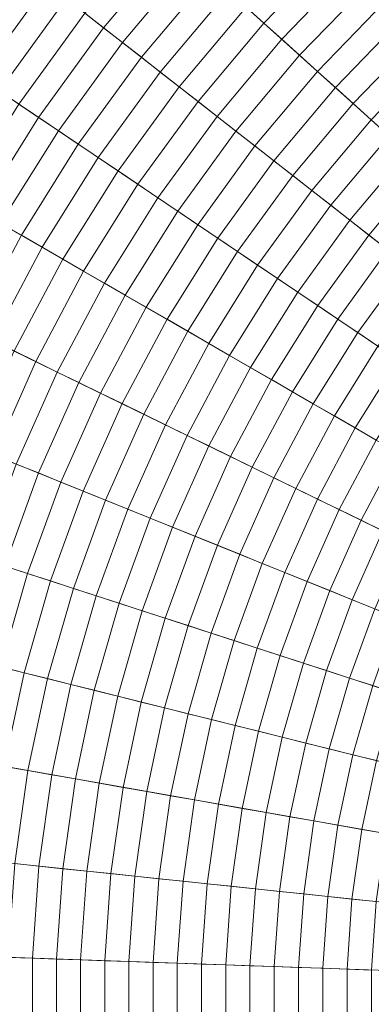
# Model space of a CAD drawing. Header units: centimetres. Extents: x -6.39 to 0.8, y 3.58 to 10.78.
# Tile 115 of 256: x -4.37 to -3.96, y 7.18 to 8.34. Entities that reach past the tile are written whole.
import ezdxf

# ---------------------------------------------------------------- set-up
doc = ezdxf.new("R2010")
doc.units = ezdxf.units.CM
doc.header["$LTSCALE"] = 2.54
doc.layers.add('Lucido design-1', color=7, linetype='Continuous')

# ---------------------------------------------------------------- blocks, each defined once
blk = doc.blocks.new('Gruppo-1')
at = {"color": 142, "linetype": 'Continuous', "lineweight": 9}
for points in [[(-3.7869, 10.6383, -13.7023), (-4.0258, 10.5607, -13.7023), (-2.7957, 7.1811, -13.7023), (-2.7956, 7.1812, -13.7023)], [(-4.0258, 10.5607, -13.7023), (-4.2587, 10.4666, -13.7023), (-2.7958, 7.1811, -13.7023), (-2.7957, 7.1811, -13.7023)], [(-4.2587, 10.4666, -13.7023), (-4.4844, 10.3565, -13.7023), (-2.796, 7.181, -13.7023), (-2.7958, 7.1811, -13.7023)], [(-4.4844, 10.3565, -13.7023), (-4.7019, 10.2309, -13.7023), (-2.7961, 7.1809, -13.7023), (-2.796, 7.181, -13.7023)], [(-4.7019, 10.2309, -13.7023), (-4.9102, 10.0905, -13.7023), (-2.7962, 7.1809, -13.7023), (-2.7961, 7.1809, -13.7023)], [(-4.9102, 10.0905, -13.7023), (-5.1081, 9.9358, -13.7023), (-2.7963, 7.1808, -13.7023), (-2.7962, 7.1809, -13.7023)], [(-5.1081, 9.9358, -13.7023), (-5.2948, 9.7677, -13.7023), (-2.7965, 7.1807, -13.7023), (-2.7963, 7.1808, -13.7023)], [(-5.2948, 9.7677, -13.7023), (-5.4693, 9.5871, -13.7023), (-2.7966, 7.1805, -13.7023), (-2.7965, 7.1807, -13.7023)], [(-5.4693, 9.5871, -13.7023), (-5.6307, 9.3946, -13.7023), (-2.7967, 7.1804, -13.7023), (-2.7966, 7.1805, -13.7023)], [(-5.6307, 9.3946, -13.7023), (-5.7784, 9.1914, -13.7023), (-2.7968, 7.1803, -13.7023), (-2.7967, 7.1804, -13.7023)], [(-5.7784, 9.1914, -13.7023), (-5.9115, 8.9784, -13.7023), (-2.7968, 7.1802, -13.7023), (-2.7968, 7.1803, -13.7023)], [(-5.9115, 8.9784, -13.7023), (-6.0294, 8.7566, -13.7023), (-2.7969, 7.18, -13.7023), (-2.7968, 7.1802, -13.7023)], [(-6.0294, 8.7566, -13.7023), (-6.1315, 8.5272, -13.7023), (-2.797, 7.1799, -13.7023), (-2.7969, 7.18, -13.7023)], [(-6.1315, 8.5272, -13.7023), (-6.2175, 8.2911, -13.7023), (-2.797, 7.1798, -13.7023), (-2.797, 7.1799, -13.7023)], [(-4.441, 8.4651, -16.6921), (-4.5267, 8.3472, -16.6921), (-4.4438, 8.2912, -16.6921), (-4.3622, 8.4035, -16.6921)], [(-4.1906, 8.4357, -12.842), (-4.2749, 8.3353, -12.842), (-4.2972, 8.3527, -12.8491), (-4.2116, 8.4547, -12.8491)], [(-4.001, 8.428, -12.8078), (-4.0852, 8.3408, -12.8078), (-4.1063, 8.3599, -12.8145), (-4.0208, 8.4485, -12.8145)], [(-4.1696, 8.4168, -12.835), (-4.2525, 8.3179, -12.835), (-4.2749, 8.3353, -12.842), (-4.1906, 8.4357, -12.842)], [(-4.3639, 8.4049, -12.8711), (-4.4456, 8.2925, -12.8711), (-4.469, 8.3082, -12.8786), (-4.3861, 8.4223, -12.8786)], [(-3.9813, 8.4076, -12.8013), (-4.0641, 8.3218, -12.8013), (-4.0852, 8.3408, -12.8078), (-4.001, 8.428, -12.8078)], [(-4.373, 8.412, -15.0333), (-4.4552, 8.299, -15.0333), (-4.4571, 8.3002, -15.0216), (-4.3749, 8.4134, -15.0216)], [(-4.3714, 8.4107, -15.0449), (-4.4534, 8.2978, -15.0449), (-4.4552, 8.299, -15.0333), (-4.373, 8.412, -15.0333)], [(-4.3698, 8.4095, -15.0566), (-4.4518, 8.2967, -15.0566), (-4.4534, 8.2978, -15.0449), (-4.3714, 8.4107, -15.0449)], [(-4.3684, 8.4084, -15.0683), (-4.4503, 8.2956, -15.0683), (-4.4518, 8.2967, -15.0566), (-4.3698, 8.4095, -15.0566)], [(-4.3671, 8.4074, -15.08), (-4.4489, 8.2947, -15.08), (-4.4503, 8.2956, -15.0683), (-4.3684, 8.4084, -15.0683)], [(-4.3659, 8.4065, -15.0918), (-4.4477, 8.2939, -15.0918), (-4.4489, 8.2947, -15.08), (-4.3671, 8.4074, -15.08)], [(-4.3649, 8.4056, -15.1035), (-4.4466, 8.2931, -15.1035), (-4.4477, 8.2939, -15.0918), (-4.3659, 8.4065, -15.0918)], [(-4.1485, 8.3978, -12.828), (-4.2302, 8.3004, -12.828), (-4.2525, 8.3179, -12.835), (-4.1696, 8.4168, -12.835)], [(-3.9615, 8.3871, -12.7948), (-4.0429, 8.3028, -12.7948), (-4.0641, 8.3218, -12.8013), (-3.9813, 8.4076, -12.8013)], [(-4.3639, 8.4049, -15.1153), (-4.4456, 8.2925, -15.1153), (-4.4466, 8.2931, -15.1035), (-4.3649, 8.4056, -15.1035)], [(-4.3632, 8.4043, -15.1271), (-4.4448, 8.2919, -15.1271), (-4.4456, 8.2925, -15.1153), (-4.3639, 8.4049, -15.1153)], [(-4.3417, 8.3875, -12.8637), (-4.4222, 8.2767, -12.8637), (-4.4456, 8.2925, -12.8711), (-4.3639, 8.4049, -12.8711)], [(-4.3625, 8.4038, -15.1389), (-4.4441, 8.2915, -15.1389), (-4.4448, 8.2919, -15.1271), (-4.3632, 8.4043, -15.1271)], [(-4.3625, 8.4038, -15.139), (-4.4441, 8.2915, -15.139), (-4.4441, 8.2915, -15.1389), (-4.3625, 8.4038, -15.1389)], [(-4.3625, 8.4038, -15.1391), (-4.4441, 8.2915, -15.1391), (-4.4441, 8.2915, -15.139), (-4.3625, 8.4038, -15.139)], [(-4.3625, 8.4038, -15.1393), (-4.4441, 8.2914, -15.1393), (-4.4441, 8.2915, -15.1391), (-4.3625, 8.4038, -15.1391)], [(-4.3625, 8.4038, -15.1394), (-4.4441, 8.2914, -15.1394), (-4.4441, 8.2914, -15.1393), (-4.3625, 8.4038, -15.1393)], [(-4.3625, 8.4038, -15.1395), (-4.4441, 8.2914, -15.1395), (-4.4441, 8.2914, -15.1394), (-4.3625, 8.4038, -15.1394)], [(-4.3625, 8.4038, -15.1396), (-4.4441, 8.2914, -15.1396), (-4.4441, 8.2914, -15.1395), (-4.3625, 8.4038, -15.1395)], [(-4.3624, 8.4038, -15.1397), (-4.4441, 8.2914, -15.1397), (-4.4441, 8.2914, -15.1396), (-4.3625, 8.4038, -15.1396)], [(-4.3624, 8.4038, -15.1398), (-4.4441, 8.2914, -15.1398), (-4.4441, 8.2914, -15.1397), (-4.3624, 8.4038, -15.1397)], [(-4.3624, 8.4038, -15.1399), (-4.444, 8.2914, -15.1399), (-4.4441, 8.2914, -15.1398), (-4.3624, 8.4038, -15.1398)], [(-4.3624, 8.4037, -15.14), (-4.444, 8.2914, -15.14), (-4.444, 8.2914, -15.1399), (-4.3624, 8.4038, -15.1399)], [(-4.3624, 8.4037, -15.1401), (-4.444, 8.2914, -15.1401), (-4.444, 8.2914, -15.14), (-4.3624, 8.4037, -15.14)], [(-4.3624, 8.4037, -15.1402), (-4.444, 8.2914, -15.1402), (-4.444, 8.2914, -15.1401), (-4.3624, 8.4037, -15.1401)], [(-4.3624, 8.4037, -15.1403), (-4.444, 8.2914, -15.1403), (-4.444, 8.2914, -15.1402), (-4.3624, 8.4037, -15.1402)], [(-4.3624, 8.4037, -15.1404), (-4.444, 8.2914, -15.1404), (-4.444, 8.2914, -15.1403), (-4.3624, 8.4037, -15.1403)], [(-4.3624, 8.4037, -15.1405), (-4.444, 8.2914, -15.1405), (-4.444, 8.2914, -15.1404), (-4.3624, 8.4037, -15.1404)], [(-4.3624, 8.4037, -15.1406), (-4.444, 8.2914, -15.1406), (-4.444, 8.2914, -15.1405), (-4.3624, 8.4037, -15.1405)], [(-4.3624, 8.4037, -15.1407), (-4.444, 8.2914, -15.1407), (-4.444, 8.2914, -15.1406), (-4.3624, 8.4037, -15.1406)], [(-4.3624, 8.4037, -15.1408), (-4.444, 8.2914, -15.1408), (-4.444, 8.2914, -15.1407), (-4.3624, 8.4037, -15.1407)], [(-4.3624, 8.4037, -15.1409), (-4.444, 8.2914, -15.1409), (-4.444, 8.2914, -15.1408), (-4.3624, 8.4037, -15.1408)], [(-4.3624, 8.4037, -15.141), (-4.444, 8.2914, -15.141), (-4.444, 8.2914, -15.1409), (-4.3624, 8.4037, -15.1409)], [(-4.3624, 8.4037, -15.1412), (-4.444, 8.2914, -15.1412), (-4.444, 8.2914, -15.141), (-4.3624, 8.4037, -15.141)], [(-4.3624, 8.4037, -15.1413), (-4.444, 8.2914, -15.1413), (-4.444, 8.2914, -15.1412), (-4.3624, 8.4037, -15.1412)], [(-4.3624, 8.4037, -15.1414), (-4.444, 8.2914, -15.1414), (-4.444, 8.2914, -15.1413), (-4.3624, 8.4037, -15.1413)], [(-4.3624, 8.4037, -15.1415), (-4.444, 8.2914, -15.1415), (-4.444, 8.2914, -15.1414), (-4.3624, 8.4037, -15.1414)], [(-4.3624, 8.4037, -15.1416), (-4.444, 8.2914, -15.1416), (-4.444, 8.2914, -15.1415), (-4.3624, 8.4037, -15.1415)], [(-4.3624, 8.4037, -15.1417), (-4.444, 8.2914, -15.1417), (-4.444, 8.2914, -15.1416), (-4.3624, 8.4037, -15.1416)], [(-4.3623, 8.4037, -15.1418), (-4.4439, 8.2914, -15.1418), (-4.444, 8.2914, -15.1417), (-4.3624, 8.4037, -15.1417)], [(-4.3623, 8.4037, -15.1419), (-4.4439, 8.2914, -15.1419), (-4.4439, 8.2914, -15.1418), (-4.3623, 8.4037, -15.1418)], [(-4.3623, 8.4037, -15.142), (-4.4439, 8.2914, -15.142), (-4.4439, 8.2914, -15.1419), (-4.3623, 8.4037, -15.1419)], [(-4.3623, 8.4037, -15.1421), (-4.4439, 8.2913, -15.1421), (-4.4439, 8.2914, -15.142), (-4.3623, 8.4037, -15.142)], [(-4.3623, 8.4037, -15.1422), (-4.4439, 8.2913, -15.1422), (-4.4439, 8.2913, -15.1421), (-4.3623, 8.4037, -15.1421)], [(-4.3623, 8.4037, -15.1423), (-4.4439, 8.2913, -15.1423), (-4.4439, 8.2913, -15.1422), (-4.3623, 8.4037, -15.1422)], [(-4.3622, 8.4035, -15.2504), (-4.4438, 8.2912, -15.2504), (-4.4439, 8.2913, -15.1423), (-4.3623, 8.4037, -15.1423)], [(-4.3622, 8.4035, -16.6921), (-4.4438, 8.2912, -16.6921), (-4.4438, 8.2912, -15.2504), (-4.3622, 8.4035, -15.2504)], [(-4.1274, 8.3789, -12.8212), (-4.2079, 8.283, -12.8212), (-4.2302, 8.3004, -12.828), (-4.1485, 8.3978, -12.828)], [(-4.3194, 8.3702, -12.8564), (-4.3988, 8.2609, -12.8564), (-4.4222, 8.2767, -12.8637), (-4.3417, 8.3875, -12.8637)], [(-3.9417, 8.3666, -12.7885), (-4.0218, 8.2837, -12.7885), (-4.0429, 8.3028, -12.7948), (-3.9615, 8.3871, -12.7948)], [(-4.1063, 8.3599, -12.8145), (-4.1855, 8.2655, -12.8145), (-4.2079, 8.283, -12.8212), (-4.1274, 8.3789, -12.8212)], [(-4.2972, 8.3527, -12.8491), (-4.3754, 8.2451, -12.8491), (-4.3988, 8.2609, -12.8564), (-4.3194, 8.3702, -12.8564)], [(-4.0852, 8.3408, -12.8078), (-4.1631, 8.248, -12.8078), (-4.1855, 8.2655, -12.8145), (-4.1063, 8.3599, -12.8145)], [(-3.9219, 8.3461, -12.7823), (-4.0006, 8.2647, -12.7823), (-4.0218, 8.2837, -12.7885), (-3.9417, 8.3666, -12.7885)], [(-4.2749, 8.3353, -12.842), (-4.3519, 8.2293, -12.842), (-4.3754, 8.2451, -12.8491), (-4.2972, 8.3527, -12.8491)], [(-4.0641, 8.3218, -12.8013), (-4.1407, 8.2305, -12.8013), (-4.1631, 8.248, -12.8078), (-4.0852, 8.3408, -12.8078)], [(-3.9021, 8.3256, -12.7761), (-3.9794, 8.2456, -12.7761), (-4.0006, 8.2647, -12.7823), (-3.9219, 8.3461, -12.7823)], [(-4.2525, 8.3179, -12.835), (-4.3284, 8.2134, -12.835), (-4.3519, 8.2293, -12.842), (-4.2749, 8.3353, -12.842)], [(-3.8823, 8.3051, -12.7701), (-3.9582, 8.2265, -12.7701), (-3.9794, 8.2456, -12.7761), (-3.9021, 8.3256, -12.7761)], [(-4.2302, 8.3004, -12.828), (-4.3049, 8.1976, -12.828), (-4.3284, 8.2134, -12.835), (-4.2525, 8.3179, -12.835)], [(-4.0429, 8.3028, -12.7948), (-4.1183, 8.213, -12.7948), (-4.1407, 8.2305, -12.8013), (-4.0641, 8.3218, -12.8013)], [(-4.0218, 8.2837, -12.7885), (-4.0958, 8.1955, -12.7885), (-4.1183, 8.213, -12.7948), (-4.0429, 8.3028, -12.7948)], [(-3.8624, 8.2845, -12.7641), (-3.937, 8.2074, -12.7641), (-3.9582, 8.2265, -12.7701), (-3.8823, 8.3051, -12.7701)], [(-6.2175, 8.2911, -13.7023), (-6.2867, 8.0497, -13.7023), (-2.7971, 7.1796, -13.7023), (-2.797, 7.1798, -13.7023)], [(-4.2079, 8.283, -12.8212), (-4.2814, 8.1817, -12.8212), (-4.3049, 8.1976, -12.828), (-4.2302, 8.3004, -12.828)], [(-4.1855, 8.2655, -12.8145), (-4.2579, 8.1659, -12.8145), (-4.2814, 8.1817, -12.8212), (-4.2079, 8.283, -12.8212)], [(-4.0006, 8.2647, -12.7823), (-4.0734, 8.1779, -12.7823), (-4.0958, 8.1955, -12.7885), (-4.0218, 8.2837, -12.7885)], [(-4.1631, 8.248, -12.8078), (-4.2343, 8.15, -12.8078), (-4.2579, 8.1659, -12.8145), (-4.1855, 8.2655, -12.8145)], [(-3.9794, 8.2456, -12.7761), (-4.0509, 8.1604, -12.7761), (-4.0734, 8.1779, -12.7823), (-4.0006, 8.2647, -12.7823)], [(-4.3519, 8.2293, -12.842), (-4.4214, 8.1181, -12.842), (-4.4459, 8.1323, -12.8491), (-4.3754, 8.2451, -12.8491)], [(-4.1407, 8.2305, -12.8013), (-4.2108, 8.1341, -12.8013), (-4.2343, 8.15, -12.8078), (-4.1631, 8.248, -12.8078)], [(-3.9582, 8.2265, -12.7701), (-4.0284, 8.1428, -12.7701), (-4.0509, 8.1604, -12.7761), (-3.9794, 8.2456, -12.7761)], [(-4.3284, 8.2134, -12.835), (-4.3969, 8.104, -12.835), (-4.4214, 8.1181, -12.842), (-4.3519, 8.2293, -12.842)], [(-4.1183, 8.213, -12.7948), (-4.1872, 8.1182, -12.7948), (-4.2108, 8.1341, -12.8013), (-4.1407, 8.2305, -12.8013)], [(-3.937, 8.2074, -12.7641), (-4.0059, 8.1252, -12.7641), (-4.0284, 8.1428, -12.7701), (-3.9582, 8.2265, -12.7701)], [(-4.3049, 8.1976, -12.828), (-4.3723, 8.0898, -12.828), (-4.3969, 8.104, -12.835), (-4.3284, 8.2134, -12.835)], [(-4.0958, 8.1955, -12.7885), (-4.1636, 8.1022, -12.7885), (-4.1872, 8.1182, -12.7948), (-4.1183, 8.213, -12.7948)], [(-4.2814, 8.1817, -12.8212), (-4.3477, 8.0756, -12.8212), (-4.3723, 8.0898, -12.828), (-4.3049, 8.1976, -12.828)], [(-3.9157, 8.1882, -12.7583), (-3.9834, 8.1076, -12.7583), (-4.0059, 8.1252, -12.7641), (-3.937, 8.2074, -12.7641)], [(-4.0734, 8.1779, -12.7823), (-4.1399, 8.0863, -12.7823), (-4.1636, 8.1022, -12.7885), (-4.0958, 8.1955, -12.7885)], [(-3.8945, 8.1691, -12.7525), (-3.9608, 8.09, -12.7525), (-3.9834, 8.1076, -12.7583), (-3.9157, 8.1882, -12.7583)], [(-4.2579, 8.1659, -12.8145), (-4.3232, 8.0614, -12.8145), (-4.3477, 8.0756, -12.8212), (-4.2814, 8.1817, -12.8212)], [(-4.0509, 8.1604, -12.7761), (-4.1163, 8.0703, -12.7761), (-4.1399, 8.0863, -12.7823), (-4.0734, 8.1779, -12.7823)], [(-4.2343, 8.15, -12.8078), (-4.2986, 8.0472, -12.8078), (-4.3232, 8.0614, -12.8145), (-4.2579, 8.1659, -12.8145)], [(-3.8732, 8.1499, -12.7469), (-3.9383, 8.0724, -12.7469), (-3.9608, 8.09, -12.7525), (-3.8945, 8.1691, -12.7525)], [(-4.2108, 8.1341, -12.8013), (-4.2739, 8.033, -12.8013), (-4.2986, 8.0472, -12.8078), (-4.2343, 8.15, -12.8078)], [(-4.0284, 8.1428, -12.7701), (-4.0926, 8.0544, -12.7701), (-4.1163, 8.0703, -12.7761), (-4.0509, 8.1604, -12.7761)], [(-4.0059, 8.1252, -12.7641), (-4.0689, 8.0384, -12.7641), (-4.0926, 8.0544, -12.7701), (-4.0284, 8.1428, -12.7701)], [(-4.1872, 8.1182, -12.7948), (-4.2493, 8.0188, -12.7948), (-4.2739, 8.033, -12.8013), (-4.2108, 8.1341, -12.8013)], [(-4.1636, 8.1022, -12.7885), (-4.2246, 8.0045, -12.7885), (-4.2493, 8.0188, -12.7948), (-4.1872, 8.1182, -12.7948)], [(-3.9834, 8.1076, -12.7583), (-4.0452, 8.0224, -12.7583), (-4.0689, 8.0384, -12.7641), (-4.0059, 8.1252, -12.7641)], [(-4.3723, 8.0898, -12.828), (-4.432, 7.9775, -12.828), (-4.4575, 7.99, -12.835), (-4.3969, 8.104, -12.835)], [(-3.9608, 8.09, -12.7525), (-4.0215, 8.0064, -12.7525), (-4.0452, 8.0224, -12.7583), (-3.9834, 8.1076, -12.7583)], [(-4.1399, 8.0863, -12.7823), (-4.1999, 7.9903, -12.7823), (-4.2246, 8.0045, -12.7885), (-4.1636, 8.1022, -12.7885)], [(-4.3477, 8.0756, -12.8212), (-4.4065, 7.9651, -12.8212), (-4.432, 7.9775, -12.828), (-4.3723, 8.0898, -12.828)], [(-4.1163, 8.0703, -12.7761), (-4.1752, 7.976, -12.7761), (-4.1999, 7.9903, -12.7823), (-4.1399, 8.0863, -12.7823)], [(-3.9383, 8.0724, -12.7469), (-3.9978, 7.9904, -12.7469), (-4.0215, 8.0064, -12.7525), (-3.9608, 8.09, -12.7525)], [(-4.3232, 8.0614, -12.8145), (-4.381, 7.9527, -12.8145), (-4.4065, 7.9651, -12.8212), (-4.3477, 8.0756, -12.8212)], [(-4.0926, 8.0544, -12.7701), (-4.1505, 7.9617, -12.7701), (-4.1752, 7.976, -12.7761), (-4.1163, 8.0703, -12.7761)], [(-3.9157, 8.0547, -12.7413), (-3.9741, 7.9744, -12.7413), (-3.9978, 7.9904, -12.7469), (-3.9383, 8.0724, -12.7469)], [(-4.2986, 8.0472, -12.8078), (-4.3554, 7.9402, -12.8078), (-4.381, 7.9527, -12.8145), (-4.3232, 8.0614, -12.8145)], [(-6.2867, 8.0497, -13.7023), (-6.3389, 7.804, -13.7023), (-2.7971, 7.1795, -13.7023), (-2.7971, 7.1796, -13.7023)], [(-4.2739, 8.033, -12.8013), (-4.3299, 7.9277, -12.8013), (-4.3554, 7.9402, -12.8078), (-4.2986, 8.0472, -12.8078)], [(-4.0689, 8.0384, -12.7641), (-4.1258, 7.9475, -12.7641), (-4.1505, 7.9617, -12.7701), (-4.0926, 8.0544, -12.7701)], [(-3.8931, 8.0371, -12.7359), (-3.9503, 7.9584, -12.7359), (-3.9741, 7.9744, -12.7413), (-3.9157, 8.0547, -12.7413)], [(-4.2493, 8.0188, -12.7948), (-4.3043, 7.9153, -12.7948), (-4.3299, 7.9277, -12.8013), (-4.2739, 8.033, -12.8013)], [(-4.0452, 8.0224, -12.7583), (-4.101, 7.9332, -12.7583), (-4.1258, 7.9475, -12.7641), (-4.0689, 8.0384, -12.7641)], [(-4.0215, 8.0064, -12.7525), (-4.0763, 7.9189, -12.7525), (-4.101, 7.9332, -12.7583), (-4.0452, 8.0224, -12.7583)], [(-4.2246, 8.0045, -12.7885), (-4.2787, 7.9028, -12.7885), (-4.3043, 7.9153, -12.7948), (-4.2493, 8.0188, -12.7948)], [(-4.1999, 7.9903, -12.7823), (-4.2531, 7.8903, -12.7823), (-4.2787, 7.9028, -12.7885), (-4.2246, 8.0045, -12.7885)], [(-3.9978, 7.9904, -12.7469), (-4.0515, 7.9045, -12.7469), (-4.0763, 7.9189, -12.7525), (-4.0215, 8.0064, -12.7525)], [(-4.1752, 7.976, -12.7761), (-4.2275, 7.8778, -12.7761), (-4.2531, 7.8903, -12.7823), (-4.1999, 7.9903, -12.7823)], [(-3.9741, 7.9744, -12.7413), (-4.0267, 7.8902, -12.7413), (-4.0515, 7.9045, -12.7469), (-3.9978, 7.9904, -12.7469)], [(-4.1505, 7.9617, -12.7701), (-4.2018, 7.8653, -12.7701), (-4.2275, 7.8778, -12.7761), (-4.1752, 7.976, -12.7761)], [(-3.9503, 7.9584, -12.7359), (-4.0018, 7.8759, -12.7359), (-4.0267, 7.8902, -12.7413), (-3.9741, 7.9744, -12.7413)], [(-4.3554, 7.9402, -12.8078), (-4.4047, 7.8295, -12.8078), (-4.4311, 7.8401, -12.8145), (-4.381, 7.9527, -12.8145)], [(-4.1258, 7.9475, -12.7641), (-4.1761, 7.8527, -12.7641), (-4.2018, 7.8653, -12.7701), (-4.1505, 7.9617, -12.7701)], [(-3.9265, 7.9423, -12.7305), (-3.977, 7.8616, -12.7305), (-4.0018, 7.8759, -12.7359), (-3.9503, 7.9584, -12.7359)], [(-4.3299, 7.9277, -12.8013), (-4.3784, 7.8188, -12.8013), (-4.4047, 7.8295, -12.8078), (-4.3554, 7.9402, -12.8078)], [(-4.101, 7.9332, -12.7583), (-4.1504, 7.8402, -12.7583), (-4.1761, 7.8527, -12.7641), (-4.1258, 7.9475, -12.7641)], [(-3.9027, 7.9263, -12.7253), (-3.9521, 7.8472, -12.7253), (-3.977, 7.8616, -12.7305), (-3.9265, 7.9423, -12.7305)], [(-4.3043, 7.9153, -12.7948), (-4.352, 7.8082, -12.7948), (-4.3784, 7.8188, -12.8013), (-4.3299, 7.9277, -12.8013)], [(-4.0763, 7.9189, -12.7525), (-4.1247, 7.8277, -12.7525), (-4.1504, 7.8402, -12.7583), (-4.101, 7.9332, -12.7583)], [(-4.0515, 7.9045, -12.7469), (-4.099, 7.8151, -12.7469), (-4.1247, 7.8277, -12.7525), (-4.0763, 7.9189, -12.7525)], [(-4.2787, 7.9028, -12.7885), (-4.3256, 7.7975, -12.7885), (-4.352, 7.8082, -12.7948), (-4.3043, 7.9153, -12.7948)], [(-4.0267, 7.8902, -12.7413), (-4.0733, 7.8026, -12.7413), (-4.099, 7.8151, -12.7469), (-4.0515, 7.9045, -12.7469)], [(-4.2531, 7.8903, -12.7823), (-4.2992, 7.7868, -12.7823), (-4.3256, 7.7975, -12.7885), (-4.2787, 7.9028, -12.7885)], [(-4.2275, 7.8778, -12.7761), (-4.2727, 7.7762, -12.7761), (-4.2992, 7.7868, -12.7823), (-4.2531, 7.8903, -12.7823)], [(-4.0018, 7.8759, -12.7359), (-4.0475, 7.79, -12.7359), (-4.0733, 7.8026, -12.7413), (-4.0267, 7.8902, -12.7413)], [(-4.2018, 7.8653, -12.7701), (-4.2463, 7.7655, -12.7701), (-4.2727, 7.7762, -12.7761), (-4.2275, 7.8778, -12.7761)], [(-3.977, 7.8616, -12.7305), (-4.0217, 7.7774, -12.7305), (-4.0475, 7.79, -12.7359), (-4.0018, 7.8759, -12.7359)], [(-4.1761, 7.8527, -12.7641), (-4.2198, 7.7548, -12.7641), (-4.2463, 7.7655, -12.7701), (-4.2018, 7.8653, -12.7701)], [(-3.9521, 7.8472, -12.7253), (-3.9959, 7.7649, -12.7253), (-4.0217, 7.7774, -12.7305), (-3.977, 7.8616, -12.7305)], [(-4.1504, 7.8402, -12.7583), (-4.1933, 7.7441, -12.7583), (-4.2198, 7.7548, -12.7641), (-4.1761, 7.8527, -12.7641)], [(-3.9273, 7.8328, -12.7201), (-3.9701, 7.7523, -12.7201), (-3.9959, 7.7649, -12.7253), (-3.9521, 7.8472, -12.7253)], [(-4.1247, 7.8277, -12.7525), (-4.1667, 7.7333, -12.7525), (-4.1933, 7.7441, -12.7583), (-4.1504, 7.8402, -12.7583)], [(-4.099, 7.8151, -12.7469), (-4.1402, 7.7226, -12.7469), (-4.1667, 7.7333, -12.7525), (-4.1247, 7.8277, -12.7525)], [(-3.9024, 7.8185, -12.7151), (-3.9443, 7.7397, -12.7151), (-3.9701, 7.7523, -12.7201), (-3.9273, 7.8328, -12.7201)], [(-4.352, 7.8082, -12.7948), (-4.3921, 7.698, -12.7948), (-4.4191, 7.7068, -12.8013), (-4.3784, 7.8188, -12.8013)], [(-4.0733, 7.8026, -12.7413), (-4.1136, 7.7119, -12.7413), (-4.1402, 7.7226, -12.7469), (-4.099, 7.8151, -12.7469)], [(-6.3389, 7.804, -13.7023), (-6.3739, 7.5553, -13.7023), (-2.7971, 7.1793, -13.7023), (-2.7971, 7.1795, -13.7023)], [(-4.3256, 7.7975, -12.7885), (-4.365, 7.6892, -12.7885), (-4.3921, 7.698, -12.7948), (-4.352, 7.8082, -12.7948)], [(-4.0475, 7.79, -12.7359), (-4.0871, 7.7011, -12.7359), (-4.1136, 7.7119, -12.7413), (-4.0733, 7.8026, -12.7413)], [(-4.2992, 7.7868, -12.7823), (-4.3379, 7.6804, -12.7823), (-4.365, 7.6892, -12.7885), (-4.3256, 7.7975, -12.7885)], [(-4.0217, 7.7774, -12.7305), (-4.0605, 7.6904, -12.7305), (-4.0871, 7.7011, -12.7359), (-4.0475, 7.79, -12.7359)], [(-4.2727, 7.7762, -12.7761), (-4.3108, 7.6716, -12.7761), (-4.3379, 7.6804, -12.7823), (-4.2992, 7.7868, -12.7823)], [(-4.2463, 7.7655, -12.7701), (-4.2836, 7.6628, -12.7701), (-4.3108, 7.6716, -12.7761), (-4.2727, 7.7762, -12.7761)], [(-3.9959, 7.7649, -12.7253), (-4.0339, 7.6797, -12.7253), (-4.0605, 7.6904, -12.7305), (-4.0217, 7.7774, -12.7305)], [(-4.2198, 7.7548, -12.7641), (-4.2565, 7.654, -12.7641), (-4.2836, 7.6628, -12.7701), (-4.2463, 7.7655, -12.7701)], [(-3.9701, 7.7523, -12.7201), (-4.0072, 7.6689, -12.7201), (-4.0339, 7.6797, -12.7253), (-3.9959, 7.7649, -12.7253)], [(-4.1933, 7.7441, -12.7583), (-4.2293, 7.6451, -12.7583), (-4.2565, 7.654, -12.7641), (-4.2198, 7.7548, -12.7641)], [(-4.1667, 7.7333, -12.7525), (-4.2021, 7.6363, -12.7525), (-4.2293, 7.6451, -12.7583), (-4.1933, 7.7441, -12.7583)], [(-3.9443, 7.7397, -12.7151), (-3.9806, 7.6581, -12.7151), (-4.0072, 7.6689, -12.7201), (-3.9701, 7.7523, -12.7201)], [(-4.1402, 7.7226, -12.7469), (-4.1748, 7.6275, -12.7469), (-4.2021, 7.6363, -12.7525), (-4.1667, 7.7333, -12.7525)], [(-3.9185, 7.7271, -12.7101), (-3.9539, 7.6474, -12.7101), (-3.9806, 7.6581, -12.7151), (-3.9443, 7.7397, -12.7151)], [(-4.1136, 7.7119, -12.7413), (-4.1476, 7.6186, -12.7413), (-4.1748, 7.6275, -12.7469), (-4.1402, 7.7226, -12.7469)], [(-4.0871, 7.7011, -12.7359), (-4.1203, 7.6097, -12.7359), (-4.1476, 7.6186, -12.7413), (-4.1136, 7.7119, -12.7413)], [(-4.365, 7.6892, -12.7885), (-4.3968, 7.5785, -12.7885), (-4.4244, 7.5854, -12.7948), (-4.3921, 7.698, -12.7948)], [(-4.0605, 7.6904, -12.7305), (-4.0931, 7.6009, -12.7305), (-4.1203, 7.6097, -12.7359), (-4.0871, 7.7011, -12.7359)], [(-4.3379, 7.6804, -12.7823), (-4.3691, 7.5716, -12.7823), (-4.3968, 7.5785, -12.7885), (-4.365, 7.6892, -12.7885)], [(-4.0339, 7.6797, -12.7253), (-4.0658, 7.592, -12.7253), (-4.0931, 7.6009, -12.7305), (-4.0605, 7.6904, -12.7305)], [(-4.3108, 7.6716, -12.7761), (-4.3414, 7.5647, -12.7761), (-4.3691, 7.5716, -12.7823), (-4.3379, 7.6804, -12.7823)], [(-4.2836, 7.6628, -12.7701), (-4.3137, 7.5578, -12.7701), (-4.3414, 7.5647, -12.7761), (-4.3108, 7.6716, -12.7761)], [(-4.0072, 7.6689, -12.7201), (-4.0385, 7.5831, -12.7201), (-4.0658, 7.592, -12.7253), (-4.0339, 7.6797, -12.7253)], [(-4.2565, 7.654, -12.7641), (-4.286, 7.5509, -12.7641), (-4.3137, 7.5578, -12.7701), (-4.2836, 7.6628, -12.7701)], [(-3.9806, 7.6581, -12.7151), (-4.0111, 7.5743, -12.7151), (-4.0385, 7.5831, -12.7201), (-4.0072, 7.6689, -12.7201)], [(-4.2293, 7.6451, -12.7583), (-4.2583, 7.5439, -12.7583), (-4.286, 7.5509, -12.7641), (-4.2565, 7.654, -12.7641)], [(-3.9539, 7.6474, -12.7101), (-3.9838, 7.5654, -12.7101), (-4.0111, 7.5743, -12.7151), (-3.9806, 7.6581, -12.7151)], [(-4.2021, 7.6363, -12.7525), (-4.2305, 7.537, -12.7525), (-4.2583, 7.5439, -12.7583), (-4.2293, 7.6451, -12.7583)], [(-4.1748, 7.6275, -12.7469), (-4.2028, 7.5301, -12.7469), (-4.2305, 7.537, -12.7525), (-4.2021, 7.6363, -12.7525)], [(-3.9273, 7.6366, -12.7053), (-3.9564, 7.5565, -12.7053), (-3.9838, 7.5654, -12.7101), (-3.9539, 7.6474, -12.7101)], [(-4.1476, 7.6186, -12.7413), (-4.175, 7.5232, -12.7413), (-4.2028, 7.5301, -12.7469), (-4.1748, 7.6275, -12.7469)], [(-4.1203, 7.6097, -12.7359), (-4.1472, 7.5162, -12.7359), (-4.175, 7.5232, -12.7413), (-4.1476, 7.6186, -12.7413)], [(-4.0931, 7.6009, -12.7305), (-4.1193, 7.5093, -12.7305), (-4.1472, 7.5162, -12.7359), (-4.1203, 7.6097, -12.7359)], [(-4.0658, 7.592, -12.7253), (-4.0915, 7.5024, -12.7253), (-4.1193, 7.5093, -12.7305), (-4.0931, 7.6009, -12.7305)], [(-4.0385, 7.5831, -12.7201), (-4.0636, 7.4954, -12.7201), (-4.0915, 7.5024, -12.7253), (-4.0658, 7.592, -12.7253)], [(-4.3691, 7.5716, -12.7823), (-4.3926, 7.4608, -12.7823), (-4.4207, 7.4658, -12.7885), (-4.3968, 7.5785, -12.7885)], [(-4.0111, 7.5743, -12.7151), (-4.0357, 7.4885, -12.7151), (-4.0636, 7.4954, -12.7201), (-4.0385, 7.5831, -12.7201)], [(-4.3414, 7.5647, -12.7761), (-4.3646, 7.4559, -12.7761), (-4.3926, 7.4608, -12.7823), (-4.3691, 7.5716, -12.7823)], [(-3.9838, 7.5654, -12.7101), (-4.0078, 7.4815, -12.7101), (-4.0357, 7.4885, -12.7151), (-4.0111, 7.5743, -12.7151)], [(-6.3739, 7.5553, -13.7023), (-6.3914, 7.3047, -13.7023), (-2.7971, 7.1792, -13.7023), (-2.7971, 7.1793, -13.7023)], [(-4.3137, 7.5578, -12.7701), (-4.3364, 7.4509, -12.7701), (-4.3646, 7.4559, -12.7761), (-4.3414, 7.5647, -12.7761)], [(-4.286, 7.5509, -12.7641), (-4.3083, 7.4459, -12.7641), (-4.3364, 7.4509, -12.7701), (-4.3137, 7.5578, -12.7701)], [(-3.9564, 7.5565, -12.7053), (-3.9799, 7.4745, -12.7053), (-4.0078, 7.4815, -12.7101), (-3.9838, 7.5654, -12.7101)], [(-3.929, 7.5476, -12.7005), (-3.952, 7.4676, -12.7005), (-3.9799, 7.4745, -12.7053), (-3.9564, 7.5565, -12.7053)], [(-4.2583, 7.5439, -12.7583), (-4.2802, 7.441, -12.7583), (-4.3083, 7.4459, -12.7641), (-4.286, 7.5509, -12.7641)], [(-4.2305, 7.537, -12.7525), (-4.252, 7.436, -12.7525), (-4.2802, 7.441, -12.7583), (-4.2583, 7.5439, -12.7583)], [(-4.2028, 7.5301, -12.7469), (-4.2238, 7.431, -12.7469), (-4.252, 7.436, -12.7525), (-4.2305, 7.537, -12.7525)], [(-4.175, 7.5232, -12.7413), (-4.1956, 7.4261, -12.7413), (-4.2238, 7.431, -12.7469), (-4.2028, 7.5301, -12.7469)], [(-4.1472, 7.5162, -12.7359), (-4.1674, 7.4211, -12.7359), (-4.1956, 7.4261, -12.7413), (-4.175, 7.5232, -12.7413)], [(-4.1193, 7.5093, -12.7305), (-4.1391, 7.4161, -12.7305), (-4.1674, 7.4211, -12.7359), (-4.1472, 7.5162, -12.7359)], [(-4.0915, 7.5024, -12.7253), (-4.1109, 7.4111, -12.7253), (-4.1391, 7.4161, -12.7305), (-4.1193, 7.5093, -12.7305)], [(-4.0636, 7.4954, -12.7201), (-4.0826, 7.4061, -12.7201), (-4.1109, 7.4111, -12.7253), (-4.0915, 7.5024, -12.7253)], [(-4.0357, 7.4885, -12.7151), (-4.0543, 7.4012, -12.7151), (-4.0826, 7.4061, -12.7201), (-4.0636, 7.4954, -12.7201)], [(-4.0078, 7.4815, -12.7101), (-4.026, 7.3962, -12.7101), (-4.0543, 7.4012, -12.7151), (-4.0357, 7.4885, -12.7151)], [(-3.9799, 7.4745, -12.7053), (-3.9976, 7.3912, -12.7053), (-4.026, 7.3962, -12.7101), (-4.0078, 7.4815, -12.7101)], [(-3.952, 7.4676, -12.7005), (-3.9693, 7.3862, -12.7005), (-3.9976, 7.3912, -12.7053), (-3.9799, 7.4745, -12.7053)], [(-3.924, 7.4606, -12.6959), (-3.9409, 7.3812, -12.6959), (-3.9693, 7.3862, -12.7005), (-3.952, 7.4676, -12.7005)], [(-4.3646, 7.4559, -12.7761), (-4.38, 7.3457, -12.7761), (-4.4084, 7.3487, -12.7823), (-4.3926, 7.4608, -12.7823)], [(-4.3364, 7.4509, -12.7701), (-4.3517, 7.3427, -12.7701), (-4.38, 7.3457, -12.7761), (-4.3646, 7.4559, -12.7761)], [(-4.3083, 7.4459, -12.7641), (-4.3232, 7.3397, -12.7641), (-4.3517, 7.3427, -12.7701), (-4.3364, 7.4509, -12.7701)], [(-4.2802, 7.441, -12.7583), (-4.2948, 7.3367, -12.7583), (-4.3232, 7.3397, -12.7641), (-4.3083, 7.4459, -12.7641)], [(-4.252, 7.436, -12.7525), (-4.2664, 7.3338, -12.7525), (-4.2948, 7.3367, -12.7583), (-4.2802, 7.441, -12.7583)], [(-4.2238, 7.431, -12.7469), (-4.2379, 7.3308, -12.7469), (-4.2664, 7.3338, -12.7525), (-4.252, 7.436, -12.7525)], [(-4.1956, 7.4261, -12.7413), (-4.2094, 7.3278, -12.7413), (-4.2379, 7.3308, -12.7469), (-4.2238, 7.431, -12.7469)], [(-4.1674, 7.4211, -12.7359), (-4.1809, 7.3248, -12.7359), (-4.2094, 7.3278, -12.7413), (-4.1956, 7.4261, -12.7413)], [(-4.1391, 7.4161, -12.7305), (-4.1524, 7.3218, -12.7305), (-4.1809, 7.3248, -12.7359), (-4.1674, 7.4211, -12.7359)], [(-4.1109, 7.4111, -12.7253), (-4.1238, 7.3188, -12.7253), (-4.1524, 7.3218, -12.7305), (-4.1391, 7.4161, -12.7305)], [(-4.0826, 7.4061, -12.7201), (-4.0953, 7.3158, -12.7201), (-4.1238, 7.3188, -12.7253), (-4.1109, 7.4111, -12.7253)], [(-4.0543, 7.4012, -12.7151), (-4.0667, 7.3128, -12.7151), (-4.0953, 7.3158, -12.7201), (-4.0826, 7.4061, -12.7201)], [(-4.026, 7.3962, -12.7101), (-4.0381, 7.3098, -12.7101), (-4.0667, 7.3128, -12.7151), (-4.0543, 7.4012, -12.7151)], [(-3.9976, 7.3912, -12.7053), (-4.0095, 7.3068, -12.7053), (-4.0381, 7.3098, -12.7101), (-4.026, 7.3962, -12.7101)], [(-3.9693, 7.3862, -12.7005), (-3.9809, 7.3037, -12.7005), (-4.0095, 7.3068, -12.7053), (-3.9976, 7.3912, -12.7053)], [(-3.9409, 7.3812, -12.6959), (-3.9522, 7.3007, -12.6959), (-3.9809, 7.3037, -12.7005), (-3.9693, 7.3862, -12.7005)], [(-4.3517, 7.3427, -12.7701), (-4.3593, 7.2337, -12.7701), (-4.3878, 7.2347, -12.7761), (-4.38, 7.3457, -12.7761)], [(-4.3232, 7.3397, -12.7641), (-4.3307, 7.2327, -12.7641), (-4.3593, 7.2337, -12.7701), (-4.3517, 7.3427, -12.7701)], [(-4.2948, 7.3367, -12.7583), (-4.3022, 7.2317, -12.7583), (-4.3307, 7.2327, -12.7641), (-4.3232, 7.3397, -12.7641)], [(-4.2664, 7.3338, -12.7525), (-4.2736, 7.2307, -12.7525), (-4.3022, 7.2317, -12.7583), (-4.2948, 7.3367, -12.7583)], [(-4.2379, 7.3308, -12.7469), (-4.245, 7.2297, -12.7469), (-4.2736, 7.2307, -12.7525), (-4.2664, 7.3338, -12.7525)], [(-4.2094, 7.3278, -12.7413), (-4.2163, 7.2287, -12.7413), (-4.245, 7.2297, -12.7469), (-4.2379, 7.3308, -12.7469)], [(-4.1809, 7.3248, -12.7359), (-4.1877, 7.2277, -12.7359), (-4.2163, 7.2287, -12.7413), (-4.2094, 7.3278, -12.7413)], [(-4.1524, 7.3218, -12.7305), (-4.159, 7.2267, -12.7305), (-4.1877, 7.2277, -12.7359), (-4.1809, 7.3248, -12.7359)], [(-4.1238, 7.3188, -12.7253), (-4.1304, 7.2257, -12.7253), (-4.159, 7.2267, -12.7305), (-4.1524, 7.3218, -12.7305)], [(-4.0953, 7.3158, -12.7201), (-4.1017, 7.2247, -12.7201), (-4.1304, 7.2257, -12.7253), (-4.1238, 7.3188, -12.7253)], [(-4.0667, 7.3128, -12.7151), (-4.0729, 7.2237, -12.7151), (-4.1017, 7.2247, -12.7201), (-4.0953, 7.3158, -12.7201)], [(-4.0381, 7.3098, -12.7101), (-4.0442, 7.2227, -12.7101), (-4.0729, 7.2237, -12.7151), (-4.0667, 7.3128, -12.7151)], [(-6.3914, 7.3047, -13.7023), (-6.3914, 7.0535, -13.7023), (-2.7971, 7.179, -13.7023), (-2.7971, 7.1792, -13.7023)], [(-4.0095, 7.3068, -12.7053), (-4.0154, 7.2217, -12.7053), (-4.0442, 7.2227, -12.7101), (-4.0381, 7.3098, -12.7101)], [(-3.9809, 7.3037, -12.7005), (-3.9867, 7.2207, -12.7005), (-4.0154, 7.2217, -12.7053), (-4.0095, 7.3068, -12.7053)], [(-3.9522, 7.3007, -12.6959), (-3.9579, 7.2197, -12.6959), (-3.9867, 7.2207, -12.7005), (-3.9809, 7.3037, -12.7005)], [(-4.3593, 7.2337, -12.7701), (-4.3593, 7.1245, -12.7701), (-4.3878, 7.1235, -12.7761), (-4.3878, 7.2347, -12.7761)], [(-4.3307, 7.2327, -12.7641), (-4.3307, 7.1255, -12.7641), (-4.3593, 7.1245, -12.7701), (-4.3593, 7.2337, -12.7701)], [(-4.3022, 7.2317, -12.7583), (-4.3022, 7.1265, -12.7583), (-4.3307, 7.1255, -12.7641), (-4.3307, 7.2327, -12.7641)], [(-4.2736, 7.2307, -12.7525), (-4.2736, 7.1275, -12.7525), (-4.3022, 7.1265, -12.7583), (-4.3022, 7.2317, -12.7583)], [(-4.245, 7.2297, -12.7469), (-4.245, 7.1285, -12.7469), (-4.2736, 7.1275, -12.7525), (-4.2736, 7.2307, -12.7525)], [(-4.2163, 7.2287, -12.7413), (-4.2163, 7.1295, -12.7413), (-4.245, 7.1285, -12.7469), (-4.245, 7.2297, -12.7469)], [(-4.1877, 7.2277, -12.7359), (-4.1877, 7.1305, -12.7359), (-4.2163, 7.1295, -12.7413), (-4.2163, 7.2287, -12.7413)], [(-4.159, 7.2267, -12.7305), (-4.159, 7.1315, -12.7305), (-4.1877, 7.1305, -12.7359), (-4.1877, 7.2277, -12.7359)], [(-4.1304, 7.2257, -12.7253), (-4.1304, 7.1325, -12.7253), (-4.159, 7.1315, -12.7305), (-4.159, 7.2267, -12.7305)], [(-4.1017, 7.2247, -12.7201), (-4.1017, 7.1335, -12.7201), (-4.1304, 7.1325, -12.7253), (-4.1304, 7.2257, -12.7253)], [(-4.0729, 7.2237, -12.7151), (-4.0729, 7.1345, -12.7151), (-4.1017, 7.1335, -12.7201), (-4.1017, 7.2247, -12.7201)], [(-4.0442, 7.2227, -12.7101), (-4.0442, 7.1355, -12.7101), (-4.0729, 7.1345, -12.7151), (-4.0729, 7.2237, -12.7151)], [(-4.0154, 7.2217, -12.7053), (-4.0154, 7.1365, -12.7053), (-4.0442, 7.1355, -12.7101), (-4.0442, 7.2227, -12.7101)], [(-3.9867, 7.2207, -12.7005), (-3.9867, 7.1375, -12.7005), (-4.0154, 7.1365, -12.7053), (-4.0154, 7.2217, -12.7053)], [(-3.9579, 7.2197, -12.6959), (-3.9579, 7.1385, -12.6959), (-3.9867, 7.1375, -12.7005), (-3.9867, 7.2207, -12.7005)]]:
    blk.add_3dface(points, dxfattribs=at)

msp = doc.modelspace()

# ---------------------------------------------------------------- block references
at = {"layer": 'Lucido design-1', "color": 7}
msp.add_blockref('Gruppo-1', (0, 0), dxfattribs=at)

doc.saveas('drawing.dxf')
